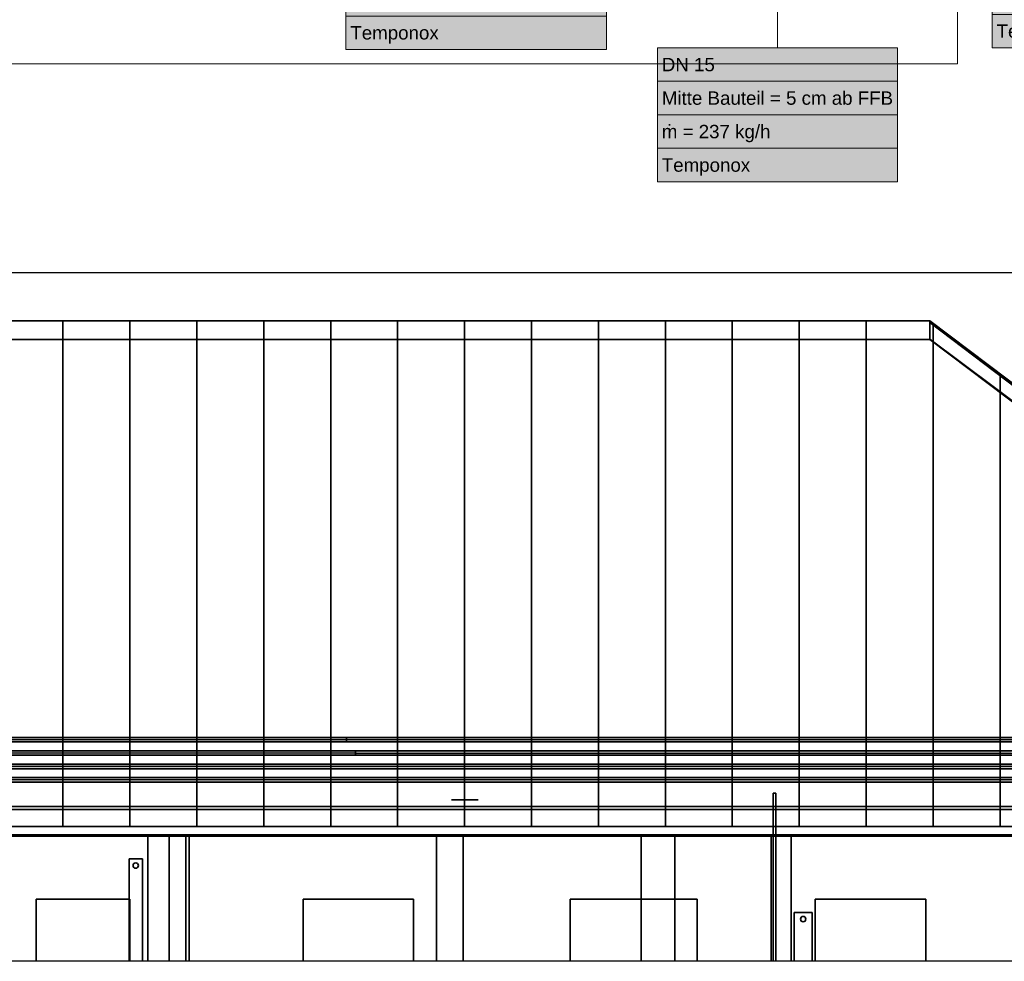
# Model space of a CAD drawing. Extents: x -133 to 627, y -127 to 467.
# Tile 43 of 80: x 218 to 365, y 14 to 154. Entities that reach past the tile are written whole.
import ezdxf
from ezdxf.lldxf.tags import DXFTag

# ---------------------------------------------------------------- set-up
doc = ezdxf.new("R2010")
doc.units = 0
doc.layers.get('0').update_dxf_attribs({"lineweight": 35})
doc.layers.add('5_OG-BESTAND', color=7, linetype='Continuous', lineweight=25)
doc.layers.add('_3d_View_', color=7, linetype='Continuous')
for name, color, linetype, lineweight, true_color in [('A_Aussenwand', 3, 'Continuous', 35, 0x00ff00), ('A_Aussenwand-A06HSTEANL', 3, 'Continuous', 35, 0x00ff00), ('A_Dach', 1, 'Continuous', 35, 0xff0000), ('A_Geschossdecke-A06HSTEENL', 7, 'Continuous', 35, 0x008080), ('A_Innenwand-A06HSTECNL', 7, 'Continuous', 35, 0x80ff80), ('A_Tuer_3D', 9, 'Continuous', 18, 0x808080), ('A_Vorwand', 1, 'Continuous', 25, 0xff0000), ('A_Vorwand-A06HSTEDNL', 1, 'Continuous', 35, 0xff0000), ('H_Heizkoerper-A06HSTE3NL', 1, 'Continuous', 35, 0xff0000), ('H_Ruecklauf-A06HSTE5NL', 5, 'Continuous', 35, 0x0000ff), ('H_Ruecklauf_Beschriftung', 5, 'Continuous', 18, 0x0000ff), ('H_Vorlauf-A06HSTE4NL', 1, 'Continuous', 35, 0xff0000), ('H_Vorlauf_Beschriftung', 1, 'Continuous', 18, 0xff0000), ('Rohrleitung', 1, 'Continuous', 35, 0xff0000), ('Rohrleitung-A06HSTE6NL', 1, 'Continuous', 35, 0xff0000), ('Rohrleitung-Shading', 1, 'Continuous', 35, 0xff0000)]:
    doc.layers.add(name, color=color, linetype=linetype, lineweight=lineweight, true_color=true_color)
doc.styles.get("Standard").update_dxf_attribs({"font": 'arial.ttf'})
tags = doc.linetypes.add('PUNKT2_S9', pattern=[0.0005, 0, -0.0005]).pattern_tags.tags
tags[6:7] = [DXFTag(74, 4), DXFTag(75, 0), DXFTag(340, '0'), DXFTag(46, 1.0), DXFTag(50, 0.0), DXFTag(44, 0.0), DXFTag(45, 0.0)]
tags[4:5] = [DXFTag(74, 4), DXFTag(75, 0), DXFTag(340, '0'), DXFTag(46, 1.0), DXFTag(50, 0.0), DXFTag(44, 0.0), DXFTag(45, 0.0)]
tags = doc.linetypes.add('STRICHPUNKT2', pattern=[12.7, 6.35, -3.175, 0, -3.175]).pattern_tags.tags
tags[10:11] = [DXFTag(74, 4), DXFTag(75, 0), DXFTag(340, '0'), DXFTag(46, 0.0), DXFTag(50, 0.0), DXFTag(44, 0.0), DXFTag(45, 0.0)]
tags[8:9] = [DXFTag(74, 4), DXFTag(75, 0), DXFTag(340, '0'), DXFTag(46, 0.0), DXFTag(50, 0.0), DXFTag(44, 0.0), DXFTag(45, 0.0)]
tags[6:7] = [DXFTag(74, 4), DXFTag(75, 0), DXFTag(340, '0'), DXFTag(46, 0.0), DXFTag(50, 0.0), DXFTag(44, 0.0), DXFTag(45, 0.0)]
tags[4:5] = [DXFTag(74, 4), DXFTag(75, 0), DXFTag(340, '0'), DXFTag(46, 0.0), DXFTag(50, 0.0), DXFTag(44, 0.0), DXFTag(45, 0.0)]
tags = doc.linetypes.add('STRICHPUNKT2-A06HSTE7NL', pattern=[12.7, 6.35, -3.175, 0, -3.175]).pattern_tags.tags
tags[10:11] = [DXFTag(74, 4), DXFTag(75, 0), DXFTag(340, '0'), DXFTag(46, 0.0), DXFTag(50, 0.0), DXFTag(44, 0.0), DXFTag(45, 0.0)]
tags[8:9] = [DXFTag(74, 4), DXFTag(75, 0), DXFTag(340, '0'), DXFTag(46, 0.0), DXFTag(50, 0.0), DXFTag(44, 0.0), DXFTag(45, 0.0)]
tags[6:7] = [DXFTag(74, 4), DXFTag(75, 0), DXFTag(340, '0'), DXFTag(46, 0.0), DXFTag(50, 0.0), DXFTag(44, 0.0), DXFTag(45, 0.0)]
tags[4:5] = [DXFTag(74, 4), DXFTag(75, 0), DXFTag(340, '0'), DXFTag(46, 0.0), DXFTag(50, 0.0), DXFTag(44, 0.0), DXFTag(45, 0.0)]

# ---------------------------------------------------------------- blocks, each defined once
blk = doc.blocks.new('3D-Ansicht-A06HSS96NL', base_point=(136.76, 13.68))
at = {"layer": 'Rohrleitung-Shading', "color": 12, "true_color": 0xd90000}
for points in [[(203.58, 47.11), (203.24, 46.78), (242.02, 47.11), (241.2, 46.78)], [(241.2, 46.78), (266.94, 46.78), (242.02, 47.11), (266.94, 47.11)], [(266.94, 47.11), (266.94, 46.78), (341.47, 47.11), (341.18, 46.78)], [(341.47, 47.11), (341.18, 46.78), (343.34, 47.11), (343.15, 46.78)], [(343.34, 47.11), (343.15, 46.78), (346.84, 47.11), (346.78, 46.78)], [(346.84, 47.11), (346.78, 46.78), (351.74, 47.11), (351.8, 46.78)], [(351.74, 47.11), (351.8, 46.78), (357.69, 47.11), (357.87, 46.78)], [(357.69, 47.11), (357.87, 46.78), (364.3, 47.11), (364.59, 46.78)], [(364.59, 46.78), (366.79, 46.78), (364.3, 47.11), (366.79, 47.11)], [(203.24, 46.78), (203.58, 46.44), (241.2, 46.78), (242.02, 46.44)], [(242.02, 46.44), (266.94, 46.44), (241.2, 46.78), (266.94, 46.78)], [(266.94, 46.78), (266.94, 46.44), (341.18, 46.78), (341.27, 46.69)], [(341.27, 46.69), (266.94, 46.44), (341.56, 46.44)], [(341.18, 46.78), (341.27, 46.69), (343.15, 46.78), (343.26, 46.7)], [(343.26, 46.7), (341.27, 46.69), (343.6, 46.44), (341.56, 46.44)], [(343.15, 46.78), (343.26, 46.7), (346.78, 46.78), (346.87, 46.71)], [(343.6, 46.44), (347.25, 46.44), (343.26, 46.7), (346.87, 46.71)], [(346.78, 46.78), (346.87, 46.71), (351.8, 46.78), (351.87, 46.72)], [(346.87, 46.71), (347.25, 46.44), (351.87, 46.72), (352.27, 46.44)], [(351.8, 46.78), (351.87, 46.72), (357.87, 46.78), (357.91, 46.75)], [(351.87, 46.72), (352.27, 46.44), (357.91, 46.75), (358.32, 46.44)], [(357.87, 46.78), (357.91, 46.75), (364.59, 46.78), (364.6, 46.77)], [(357.91, 46.75), (358.32, 46.44), (364.6, 46.77), (364.97, 46.44)], [(364.6, 46.77), (366.79, 46.78), (364.59, 46.78)], [(364.6, 46.77), (364.7, 46.68), (366.79, 46.78), (366.83, 46.68)], [(364.7, 46.68), (364.97, 46.44), (366.83, 46.68), (366.94, 46.44)], [(237.67, 45.11), (201.78, 45.11), (236.86, 44.78), (201.44, 44.78)], [(236.86, 44.78), (201.44, 44.78), (237.67, 44.44), (201.78, 44.44)], [(268.3, 44.78), (268.3, 45.11), (236.86, 44.78), (237.67, 45.11)], [(268.3, 44.44), (268.3, 44.78), (237.67, 44.44), (236.86, 44.78)], [(268.3, 44.78), (339.64, 44.78), (268.3, 45.11), (339.93, 45.11)], [(268.3, 44.44), (340.02, 44.44), (268.3, 44.78), (339.64, 44.78)], [(339.93, 45.11), (339.64, 44.78), (342.43, 45.11), (342.25, 44.78)], [(339.64, 44.78), (340.02, 44.44), (342.25, 44.78), (342.69, 44.44)], [(342.43, 45.11), (342.25, 44.78), (346.63, 45.11), (346.57, 44.78)], [(342.25, 44.78), (342.69, 44.44), (346.57, 44.78), (347.04, 44.44)], [(346.63, 45.11), (346.57, 44.78), (352.23, 45.11), (352.29, 44.78)], [(346.57, 44.78), (347.04, 44.44), (352.29, 44.78), (352.77, 44.44)], [(352.23, 45.11), (352.29, 44.78), (358.86, 45.11), (359.04, 44.78)], [(352.29, 44.78), (352.77, 44.44), (359.04, 44.78), (359.49, 44.44)], [(358.86, 45.11), (359.04, 44.78), (366.06, 45.11), (366.35, 44.78)], [(359.04, 44.78), (359.49, 44.44), (366.35, 44.78), (366.73, 44.44)], [(227.47, 42.44), (227.47, 42.78), (199.67, 42.75), (200.12, 42.78)], [(227.47, 42.44), (199.67, 42.75), (199.98, 42.44)], [(227.47, 42.78), (232.59, 43.11), (200.12, 42.78), (200.12, 43.11)], [(232.51, 42.78), (233.32, 43.11), (227.47, 42.78), (232.59, 43.11)], [(233.32, 42.44), (232.51, 42.78), (227.47, 42.44), (227.47, 42.78)], [(233.32, 43.11), (232.51, 42.78), (369.27, 43.11), (369.33, 42.78)], [(232.51, 42.78), (233.32, 42.44), (369.33, 42.78), (369.34, 42.77)], [(369.34, 42.77), (233.32, 42.44), (369.67, 42.71), (369.67, 42.44)], [(228.17, 40.78), (228.98, 41.11), (198.6, 40.78), (203.72, 41.11)], [(228.17, 40.78), (198.6, 40.78), (228.98, 40.44), (198.6, 40.44)], [(228.17, 40.78), (370.48, 40.78), (228.98, 41.11), (370.48, 40.78)], [(371.03, 40.44), (228.17, 40.78), (228.98, 40.44)], [(371.03, 40.44), (371.03, 40.59), (228.17, 40.78), (370.48, 40.78)], [(228.98, 41.11), (370.48, 40.78), (370.37, 41.11)]]:
    blk.add_solid(points, dxfattribs=at)
blk = doc.blocks.new('Referenz-A06HSSHCNL', base_point=(-102.58, -104.98))
at = {"layer": '5_OG-BESTAND', "color": 0, "linetype": 'PUNKT2_S9', "lineweight": 13, "ltscale": 0.13}
for p, q in [((358.26, 393.64), (358.26, 147.71)), ((358.26, 147.71), (-38.34, 147.71))]:
    blk.add_line(p, q, dxfattribs=at)
blk = doc.blocks.new('Bauteilbeschriftung-A06HST9LNL', base_point=(313.41, 130.09))
at = {"color": 0, "linetype": 'ByBlock', "lineweight": -2, "ltscale": 0.18}
blk.add_line((331.33, 150.09), (331.33, 173.22), dxfattribs=at)
at = {"color": 0, "lineweight": -2}
for p, q in [((313.41, 150.09), (349.26, 150.09)), ((313.41, 130.09), (313.41, 150.09)), ((349.26, 150.09), (349.26, 130.09)), ((313.41, 145.09), (349.26, 145.09)), ((313.41, 140.09), (349.26, 140.09)), ((313.41, 135.09), (349.26, 135.09)), ((349.26, 130.09), (313.41, 130.09))]:
    blk.add_line(p, q, dxfattribs=at)
at = {"color": 7, "linetype": 'ByBlock', "lineweight": -2, "ltscale": 0.18, "true_color": 0xffffff}
for points in [[(313.41, 130.09), (349.26, 130.09), (313.41, 150.09)], [(349.26, 130.09), (313.41, 150.09), (349.26, 150.09)]]:
    blk.add_solid(points, dxfattribs=at)
at = {"color": 0, "linetype": 'ByBlock', "lineweight": -2, "ltscale": 0.18, "char_height": 2, "attachment_point": 1}
for s, insert in [('{\\fArial;DN 15}', (314.07, 148.59)), ('{\\fArial;Mitte Bauteil = 5 cm ab FFB}', (314.07, 143.59)), ('{\\fArial;ṁ = 237 kg/h}', (314.07, 138.59)), ('{\\fArial;Temponox }', (314.07, 133.59))]:
    blk.add_mtext(s, dxfattribs=dict(at, insert=insert))
blk = doc.blocks.new('Bauteilbeschriftung-A06HSTARNL', base_point=(333.03, 150.09))
at = {"color": 0, "linetype": 'ByBlock', "lineweight": -2, "ltscale": 0.18}
blk.add_line((363.42, 170.09), (333.03, 170.09), dxfattribs=at)
at = {"color": 0, "lineweight": -2}
for p, q in [((363.42, 170.09), (400.83, 170.09)), ((363.42, 150.09), (363.42, 170.09)), ((400.83, 170.09), (400.83, 150.09)), ((363.42, 165.09), (400.83, 165.09)), ((363.42, 160.09), (400.83, 160.09)), ((363.42, 155.09), (400.83, 155.09)), ((400.83, 150.09), (363.42, 150.09))]:
    blk.add_line(p, q, dxfattribs=at)
at = {"color": 7, "linetype": 'ByBlock', "lineweight": -2, "ltscale": 0.18, "true_color": 0xffffff}
for points in [[(363.42, 150.09), (400.83, 150.09), (363.42, 170.09)], [(400.83, 150.09), (363.42, 170.09), (400.83, 170.09)]]:
    blk.add_solid(points, dxfattribs=at)
at = {"color": 0, "linetype": 'ByBlock', "lineweight": -2, "ltscale": 0.18, "char_height": 2, "attachment_point": 1}
for s, insert in [('{\\fArial;DN 15}', (364.08, 168.59)), ('{\\fArial;Mitte Bauteil = 10 cm ab FFB}', (364.08, 163.59)), ('{\\fArial;ṁ = 237 kg/h}', (364.08, 158.59)), ('{\\fArial;Temponox }', (364.08, 153.59))]:
    blk.add_mtext(s, dxfattribs=dict(at, insert=insert))
blk = doc.blocks.new('Bauteilbeschriftung-A06HSTB3NL', base_point=(266.87, 149.84))
at = {"color": 0, "lineweight": -2}
for p, q in [((266.87, 169.84), (305.83, 169.84)), ((266.87, 149.84), (266.87, 169.84)), ((305.83, 169.84), (305.83, 149.84)), ((266.87, 164.84), (305.83, 164.84)), ((266.87, 159.84), (305.83, 159.84)), ((266.87, 154.84), (305.83, 154.84)), ((305.83, 149.84), (266.87, 149.84))]:
    blk.add_line(p, q, dxfattribs=at)
at = {"color": 0, "linetype": 'ByBlock', "lineweight": -2, "ltscale": 0.18}
blk.add_line((305.83, 169.84), (329.33, 169.84), dxfattribs=at)
at = {"color": 7, "linetype": 'ByBlock', "lineweight": -2, "ltscale": 0.18, "true_color": 0xffffff}
for points in [[(266.87, 149.84), (305.83, 149.84), (266.87, 169.84)], [(305.83, 149.84), (266.87, 169.84), (305.83, 169.84)]]:
    blk.add_solid(points, dxfattribs=at)
at = {"color": 0, "linetype": 'ByBlock', "lineweight": -2, "ltscale": 0.18, "char_height": 2, "attachment_point": 1}
for s, insert in [('{\\fArial;DN 25}', (267.54, 168.34)), ('{\\fArial;Mitte Bauteil = 330 cm ab FFB}', (267.54, 163.34)), ('{\\fArial;ṁ = 639.03 kg/h}', (267.54, 158.34)), ('{\\fArial;Temponox }', (267.54, 153.34))]:
    blk.add_mtext(s, dxfattribs=dict(at, insert=insert))
blk = doc.blocks.new('Referenz-A06HSTE8NL', base_point=(136.76, 13.68))
at = {"color": 7, "linetype": 'Continuous', "lineweight": 35, "ltscale": 0.35}
for p, q in [((330.72, 38.78), (330.72, 13.68)), ((330.84, 38.78), (330.72, 38.78)), ((331, 38.78), (330.84, 38.78)), ((331.12, 38.78), (331, 38.78)), ((331.12, 13.68), (331.12, 38.78))]:
    blk.add_line(p, q, dxfattribs=at)
at = {"layer": 'A_Vorwand', "linetype": 'ByBlock', "lineweight": -2, "ltscale": 0.25}
for p, q in [((136.76, 56.78), (184.08, 56.78)), ((136.76, 56.78), (184.08, 56.78)), ((184.08, 56.78), (184.08, 13.68)), ((184.08, 56.78), (184.08, 13.68)), ((184.08, 56.78), (184.08, 56.78))]:
    blk.add_line(p, q, dxfattribs=at)
at = {"layer": 'H_Heizkoerper-A06HSTE3NL', "linetype": 'Continuous', "ltscale": 0.35}
for p, q in [((234.47, 28.98), (234.47, 28.98)), ((236.47, 28.98), (234.47, 28.98)), ((234.47, 28.98), (234.47, 13.68)), ((236.47, 28.98), (234.47, 28.98)), ((234.47, 28.98), (234.47, 13.68)), ((236.47, 28.98), (236.47, 28.98)), ((236.47, 13.68), (236.47, 28.98)), ((236.47, 13.68), (236.47, 28.98)), ((333.83, 20.98), (333.83, 20.98)), ((333.83, 13.68), (333.83, 20.98)), ((333.83, 20.98), (336.55, 20.98)), ((333.83, 13.68), (333.83, 20.98)), ((333.83, 20.98), (336.55, 20.98)), ((336.55, 20.98), (336.55, 20.98)), ((336.55, 20.98), (336.55, 13.68)), ((336.55, 20.98), (336.55, 13.68))]:
    blk.add_line(p, q, dxfattribs=at)
at = {"layer": 'H_Ruecklauf-A06HSTE5NL'}
for p, q in [((197.26, 37.78), (197.26, 13.68)), ((197.26, 37.78), (197.6, 37.78)), ((197.6, 37.78), (198.09, 37.78)), ((198.09, 37.78), (198.42, 37.78)), ((198.42, 13.68), (198.42, 37.78)), ((284.63, 37.78), (286.63, 37.78))]:
    blk.add_line(p, q, dxfattribs=at)
at = {"layer": 'H_Ruecklauf-A06HSTE5NL', "linetype": 'Continuous', "ltscale": 0.35}
blk.add_line((197.84, 13.68), (197.84, 37.78), dxfattribs=at)
blk.add_line((197.84, 13.68), (197.84, 37.78), dxfattribs=at)
at = {"layer": 'H_Vorlauf-A06HSTE4NL'}
for p, q in [((197.26, 37.78), (197.26, 13.68)), ((197.26, 37.78), (197.6, 37.78)), ((197.6, 37.78), (198.09, 37.78)), ((198.09, 37.78), (198.42, 37.78)), ((198.42, 13.68), (198.42, 37.78)), ((282.63, 37.78), (284.63, 37.78))]:
    blk.add_line(p, q, dxfattribs=at)
at = {"layer": 'H_Vorlauf-A06HSTE4NL', "linetype": 'Continuous', "ltscale": 0.35}
blk.add_line((197.84, 13.68), (197.84, 37.78), dxfattribs=at)
blk.add_line((197.84, 13.68), (197.84, 37.78), dxfattribs=at)
for centre in [(235.47, 27.98), (235.47, 27.98), (335.19, 19.98), (335.19, 19.98)]:
    blk.add_circle(centre, 0.4, dxfattribs=at)
at = {"layer": 'Rohrleitung-A06HSTE6NL', "linetype": 'Continuous', "ltscale": 0.35}
for p, q in [((197.51, 36.78), (197.51, 13.68)), ((197.51, 36.78), (197.71, 36.78)), ((197.51, 36.78), (197.51, 13.68)), ((197.51, 36.78), (197.71, 36.78)), ((197.51, 36.78), (197.51, 13.68)), ((197.51, 36.78), (197.71, 36.78)), ((197.51, 36.78), (197.51, 13.68)), ((197.51, 36.78), (197.71, 36.78)), ((197.71, 36.78), (197.98, 36.78)), ((197.71, 36.78), (197.98, 36.78)), ((197.71, 36.78), (197.98, 36.78)), ((197.71, 36.78), (197.98, 36.78)), ((197.98, 36.78), (198.18, 36.78)), ((197.98, 36.78), (198.18, 36.78)), ((197.98, 36.78), (198.18, 36.78)), ((197.98, 36.78), (198.18, 36.78)), ((198.18, 13.68), (198.18, 36.78)), ((198.18, 13.68), (198.18, 36.78)), ((198.18, 13.68), (198.18, 36.78)), ((198.18, 13.68), (198.18, 36.78))]:
    blk.add_line(p, q, dxfattribs=at)
at = {"layer": 'Rohrleitung-A06HSTE6NL', "linetype": 'STRICHPUNKT2-A06HSTE7NL', "lineweight": -2, "ltscale": 0.25}
blk.add_line((197.84, 36.78), (197.84, 13.68), dxfattribs=at)
blk.add_line((197.84, 36.78), (197.84, 13.68), dxfattribs=at)
blk.add_line((197.84, 36.78), (197.84, 13.68), dxfattribs=at)
blk.add_line((197.84, 36.78), (197.84, 13.68), dxfattribs=at)
blk = doc.blocks.new('Referenz-A06HSTEFNL', base_point=(136.76, 13.68))
at = {"layer": 'A_Aussenwand-A06HSTEANL', "color": 0, "linetype": 'ByBlock', "ltscale": 0.35}
for p, q in [((311, 32.58), (196.34, 32.58)), ((311, 32.58), (196.34, 32.58)), ((397.03, 32.58), (311, 32.58)), ((311, 32.58), (311, 13.68)), ((390.94, 32.58), (311, 32.58)), ((311, 32.58), (311, 13.68)), ((311, 32.58), (311, 32.58)), ((311, 13.68), (311, 32.58)), ((311, 13.68), (311, 32.58)), ((311, 32.58), (311, 32.58))]:
    blk.add_line(p, q, dxfattribs=at)
at = {"layer": 'A_Geschossdecke-A06HSTEENL', "color": 0, "linetype": 'ByBlock', "ltscale": 0.35}
for p, q in [((396.98, 36.78), (196.34, 36.78)), ((396.98, 32.58), (196.34, 32.58))]:
    blk.add_line(p, q, dxfattribs=at)
at = {"layer": 'A_Innenwand-A06HSTECNL', "color": 0, "linetype": 'ByBlock', "ltscale": 0.35}
for p, q in [((220.59, 32.58), (196.33, 32.58)), ((220.59, 32.58), (196.33, 32.58)), ((234.59, 32.58), (220.59, 32.58)), ((234.59, 32.58), (220.59, 32.58)), ((237.26, 32.58), (234.59, 32.58)), ((237.26, 32.58), (234.59, 32.58)), ((237.26, 13.68), (237.26, 32.58)), ((237.26, 32.58), (237.26, 32.58)), ((237.26, 32.58), (237.26, 13.68)), ((240.46, 32.58), (237.26, 32.58)), ((260.47, 32.58), (237.26, 32.58)), ((237.26, 32.58), (237.26, 13.68)), ((237.26, 13.68), (237.26, 32.58)), ((237.26, 13.68), (237.26, 32.58)), ((240.46, 13.68), (240.46, 32.58)), ((240.46, 32.58), (240.46, 32.58)), ((240.46, 32.58), (240.46, 13.68)), ((260.47, 32.58), (240.46, 32.58)), ((240.46, 32.58), (240.46, 13.68)), ((276.97, 32.58), (260.47, 32.58)), ((276.97, 32.58), (260.47, 32.58)), ((300.36, 32.58), (276.97, 32.58)), ((300.36, 32.58), (276.97, 32.58)), ((333.4, 32.58), (280.4, 32.58)), ((280.4, 32.58), (280.4, 13.68)), ((280.4, 13.68), (280.4, 32.58)), ((280.4, 32.58), (280.4, 32.58)), ((280.4, 32.58), (280.4, 13.68)), ((280.4, 32.58), (284.4, 32.58)), ((330.4, 32.58), (284.4, 32.58)), ((284.4, 32.58), (284.4, 13.68)), ((284.4, 13.68), (284.4, 32.58)), ((284.4, 32.58), (284.4, 32.58)), ((284.4, 32.58), (284.4, 13.68)), ((319.36, 32.58), (300.36, 32.58)), ((319.36, 32.58), (300.36, 32.58)), ((311, 13.68), (311, 32.58)), ((311, 32.58), (311, 32.58)), ((311, 32.58), (311, 13.68)), ((316, 13.68), (316, 32.58)), ((316, 32.58), (316, 32.58)), ((316, 32.58), (316, 13.68)), ((337, 32.58), (319.36, 32.58)), ((337, 32.58), (319.36, 32.58)), ((330.4, 13.68), (330.4, 32.58)), ((330.4, 13.68), (330.4, 32.58)), ((330.4, 32.58), (330.4, 32.58)), ((330.4, 32.58), (330.4, 13.68)), ((333.4, 13.68), (333.4, 32.58)), ((333.4, 13.68), (333.4, 32.58)), ((333.4, 32.58), (333.4, 32.58)), ((333.4, 32.58), (333.4, 13.68)), ((353.5, 32.58), (337, 32.58)), ((353.5, 32.58), (337, 32.58)), ((392.04, 32.58), (353.5, 32.58)), ((391.97, 32.58), (353.5, 32.58)), ((234.59, 22.98), (220.59, 22.98)), ((220.59, 22.98), (234.59, 22.98)), ((220.59, 22.98), (220.59, 13.68)), ((220.59, 13.68), (220.59, 22.98)), ((220.59, 22.98), (220.59, 22.98)), ((234.59, 13.68), (234.59, 22.98)), ((234.59, 22.98), (234.59, 13.68)), ((234.59, 22.98), (234.59, 22.98)), ((276.97, 22.98), (260.47, 22.98)), ((260.47, 22.98), (276.97, 22.98)), ((260.47, 22.98), (260.47, 13.68)), ((260.47, 13.68), (260.47, 22.98)), ((260.47, 22.98), (260.47, 22.98)), ((276.97, 13.68), (276.97, 22.98)), ((276.97, 22.98), (276.97, 13.68)), ((276.97, 22.98), (276.97, 22.98)), ((319.36, 22.98), (300.36, 22.98)), ((300.36, 22.98), (319.36, 22.98)), ((300.36, 22.98), (300.36, 13.68)), ((300.36, 13.68), (300.36, 22.98)), ((300.36, 22.98), (300.36, 22.98)), ((319.36, 13.68), (319.36, 22.98)), ((319.36, 22.98), (319.36, 13.68)), ((319.36, 22.98), (319.36, 22.98)), ((353.5, 22.98), (337, 22.98)), ((337, 22.98), (353.5, 22.98)), ((337, 22.98), (337, 13.68)), ((337, 13.68), (337, 22.98)), ((337, 22.98), (337, 22.98)), ((353.5, 13.68), (353.5, 22.98)), ((353.5, 22.98), (353.5, 13.68)), ((353.5, 22.98), (353.5, 22.98))]:
    blk.add_line(p, q, dxfattribs=at)
at = {"layer": 'A_Tuer_3D', "color": 0, "linetype": 'Continuous', "ltscale": 0.18}
for p, q in [((220.59, 13.68), (220.59, 22.98)), ((220.59, 22.98), (234.59, 22.98)), ((234.59, 22.98), (234.59, 13.68)), ((260.47, 13.68), (260.47, 22.98)), ((260.47, 22.98), (276.97, 22.98)), ((276.97, 22.98), (276.97, 13.68)), ((300.36, 13.68), (300.36, 22.98)), ((300.36, 22.98), (319.36, 22.98)), ((319.36, 22.98), (319.36, 13.68)), ((353.5, 22.98), (337, 22.98)), ((337, 22.98), (337, 13.68)), ((353.5, 13.68), (353.5, 22.98))]:
    blk.add_line(p, q, dxfattribs=at)
at = {"layer": 'A_Vorwand-A06HSTEDNL', "color": 0, "linetype": 'ByBlock', "ltscale": 0.35}
for p, q in [((242.96, 13.68), (242.96, 32.58)), ((242.96, 32.58), (242.96, 32.58)), ((242.96, 32.58), (242.96, 13.68)), ((242.96, 13.68), (242.96, 32.58)), ((242.96, 32.58), (242.96, 32.58)), ((242.96, 32.58), (242.96, 13.68)), ((243.46, 32.58), (242.96, 32.58)), ((243.46, 13.68), (243.46, 32.58)), ((243.46, 32.58), (243.46, 32.58)), ((243.46, 32.58), (243.46, 13.68)), ((243.46, 13.68), (243.46, 32.58)), ((243.46, 32.58), (243.46, 32.58)), ((243.46, 32.58), (243.46, 13.68))]:
    blk.add_line(p, q, dxfattribs=at)
blk = doc.blocks.new('Referenz-A06HSTEJNL', base_point=(136.76, 32.38))
at = {"layer": 'A_Aussenwand', "color": 0, "linetype": 'ByBlock', "ltscale": 0.35}
for p, q in [((195.74, 41.11), (396.6, 41.11)), ((397.04, 36.78), (195.74, 36.78)), ((396.6, 36.78), (195.74, 36.78)), ((195.74, 36.37), (397.04, 36.37))]:
    blk.add_line(p, q, dxfattribs=at)
at = {"layer": 'A_Dach', "color": 0, "linetype": 'ByBlock', "ltscale": 0.35}
for p, q in [((354.1, 109.33), (196.18, 109.33)), ((354.1, 109.33), (196.18, 109.33)), ((196.18, 109.33), (354.1, 109.33)), ((196.18, 109.33), (354.1, 109.33)), ((224.6, 109.33), (224.6, 75.75)), ((224.6, 109.33), (224.6, 33.8)), ((234.6, 109.33), (234.6, 75.75)), ((234.6, 109.33), (234.6, 33.8)), ((244.6, 109.33), (244.6, 75.75)), ((244.6, 109.33), (244.6, 33.8)), ((254.6, 109.33), (254.6, 75.75)), ((254.6, 109.33), (254.6, 33.8)), ((264.6, 109.33), (264.6, 75.75)), ((264.6, 109.33), (264.6, 33.8)), ((274.6, 109.33), (274.6, 75.75)), ((274.6, 109.33), (274.6, 33.8)), ((284.6, 109.33), (284.6, 75.75)), ((284.6, 109.33), (284.6, 33.8)), ((294.6, 109.33), (294.6, 75.75)), ((294.6, 109.33), (294.6, 33.8)), ((304.6, 109.33), (304.6, 75.75)), ((304.6, 109.33), (304.6, 33.8)), ((314.6, 109.33), (314.6, 75.75)), ((314.6, 109.33), (314.6, 33.8)), ((324.6, 109.33), (324.6, 75.75)), ((324.6, 109.33), (324.6, 33.8)), ((334.6, 109.33), (334.6, 75.75)), ((334.6, 109.33), (334.6, 33.8)), ((344.6, 109.33), (344.6, 75.75)), ((344.6, 109.33), (344.6, 33.8)), ((398.62, 75.75), (354.1, 109.33)), ((354.1, 106.52), (354.1, 109.33)), ((398.62, 75.75), (354.1, 109.33)), ((354.1, 109.33), (354.1, 106.52)), ((354.1, 106.52), (354.1, 109.33)), ((354.1, 109.33), (401.26, 73.76)), ((354.1, 106.52), (354.1, 109.33)), ((354.1, 109.33), (354.1, 106.52)), ((354.1, 106.52), (354.1, 109.33)), ((354.1, 109.33), (401.26, 73.76)), ((354.1, 109.08), (398.62, 75.75)), ((402.46, 72.37), (354.1, 109.08)), ((354.1, 106.58), (354.1, 109.08)), ((354.1, 106.58), (354.1, 109.08)), ((354.1, 109.08), (398.62, 75.75)), ((402.46, 72.37), (354.1, 109.08)), ((354.1, 109.08), (354.1, 106.58)), ((402.79, 72.37), (354.14, 109.05)), ((354.6, 108.95), (354.6, 75.75)), ((354.6, 108.95), (354.6, 33.8)), ((354.1, 106.52), (196.18, 106.52)), ((196.18, 106.52), (354.1, 106.52)), ((196.18, 106.52), (354.1, 106.52)), ((354.1, 106.52), (196.18, 106.52)), ((354.1, 106.58), (398.62, 73.24)), ((401.26, 70.78), (354.1, 106.58)), ((398.62, 73.24), (354.1, 106.58)), ((354.1, 106.58), (401.26, 70.78)), ((398.62, 72.94), (354.1, 106.52)), ((354.1, 106.52), (398.62, 72.94)), ((354.1, 106.52), (401.26, 70.95)), ((401.26, 70.95), (354.1, 106.52)), ((364.6, 101.41), (364.6, 75.75)), ((364.6, 101.41), (364.6, 33.8)), ((401.63, 33.8), (196.18, 33.8)), ((401.63, 33.8), (196.18, 33.8)), ((401.61, 32.38), (196.18, 32.38)), ((196.18, 32.38), (401.61, 32.38))]:
    blk.add_line(p, q, dxfattribs=at)
blk = doc.blocks.new('Stahlrohr nach DIN 2448-A06HSTX7NL', base_point=(198.6, 40.44))
at = {"color": 0, "linetype": 'ByBlock', "lineweight": -2, "ltscale": 0.35}
for p, q in [((371.03, 41.11), (198.6, 41.11)), ((198.6, 41.11), (198.6, 40.91)), ((198.6, 40.91), (198.6, 40.64)), ((198.6, 40.64), (198.6, 40.44)), ((198.6, 40.44), (371.03, 40.44)), ((371.03, 41.11), (371.03, 40.91)), ((371.03, 40.91), (371.03, 40.64)), ((371.03, 40.64), (371.03, 40.44))]:
    blk.add_line(p, q, dxfattribs=at)
at = {"color": 0, "linetype": 'STRICHPUNKT2', "lineweight": 25, "ltscale": 0.25}
blk.add_line((371.03, 40.78), (198.6, 40.78), dxfattribs=at)
blk = doc.blocks.new('Stahlrohr nach DIN 2448-A06HSTX9NL', base_point=(198.6, 42.44))
at = {"color": 0, "linetype": 'ByBlock', "lineweight": -2, "ltscale": 0.35}
for p, q in [((369.67, 43.11), (198.6, 43.11)), ((198.6, 43.11), (198.6, 42.91)), ((198.6, 42.91), (198.6, 42.64)), ((369.67, 43.11), (369.67, 42.91)), ((369.67, 42.91), (369.67, 42.64)), ((198.6, 42.64), (198.6, 42.44)), ((198.6, 42.44), (369.67, 42.44)), ((369.67, 42.64), (369.67, 42.44))]:
    blk.add_line(p, q, dxfattribs=at)
at = {"color": 0, "linetype": 'STRICHPUNKT2', "lineweight": 25, "ltscale": 0.25}
blk.add_line((369.67, 42.78), (198.6, 42.78), dxfattribs=at)
blk = doc.blocks.new('Stahlrohr nach DIN 2448-A06HSTXBNL', base_point=(266.94, 46.44))
at = {"color": 0, "linetype": 'ByBlock', "lineweight": -2, "ltscale": 0.35}
for p, q in [((366.94, 47.11), (266.94, 47.11)), ((266.94, 46.91), (266.94, 47.11)), ((366.94, 46.91), (366.94, 47.11)), ((266.94, 46.64), (266.94, 46.91)), ((266.94, 46.44), (266.94, 46.64)), ((266.94, 46.44), (366.94, 46.44)), ((366.94, 46.64), (366.94, 46.91)), ((366.94, 46.44), (366.94, 46.64))]:
    blk.add_line(p, q, dxfattribs=at)
at = {"color": 0, "linetype": 'STRICHPUNKT2', "lineweight": 25, "ltscale": 0.25}
blk.add_line((266.94, 46.78), (366.94, 46.78), dxfattribs=at)
blk = doc.blocks.new('Stahlrohr nach DIN 2448-A06HSTXDNL', base_point=(268.3, 44.44))
at = {"color": 0, "linetype": 'ByBlock', "lineweight": -2, "ltscale": 0.35}
for p, q in [((368.3, 45.11), (268.3, 45.11)), ((268.3, 44.91), (268.3, 45.11)), ((268.3, 44.64), (268.3, 44.91)), ((268.3, 44.44), (268.3, 44.64)), ((268.3, 44.44), (368.3, 44.44)), ((368.3, 44.91), (368.3, 45.11)), ((368.3, 44.64), (368.3, 44.91)), ((368.3, 44.44), (368.3, 44.64))]:
    blk.add_line(p, q, dxfattribs=at)
at = {"color": 0, "linetype": 'STRICHPUNKT2', "lineweight": 25, "ltscale": 0.25}
blk.add_line((268.3, 44.78), (368.3, 44.78), dxfattribs=at)
blk = doc.blocks.new('Stahlrohr nach DIN 2448-A06HSTXFNL', base_point=(198.6, 44.44))
at = {"color": 0, "linetype": 'ByBlock', "lineweight": -2, "ltscale": 0.35}
for p, q in [((268.3, 45.11), (198.6, 45.11)), ((198.6, 45.11), (198.6, 44.91)), ((198.6, 44.91), (198.6, 44.64)), ((198.6, 44.64), (198.6, 44.44)), ((198.6, 44.44), (268.3, 44.44)), ((268.3, 45.11), (268.3, 44.91)), ((268.3, 44.91), (268.3, 44.64)), ((268.3, 44.64), (268.3, 44.44))]:
    blk.add_line(p, q, dxfattribs=at)
at = {"color": 0, "linetype": 'STRICHPUNKT2', "lineweight": 25, "ltscale": 0.25}
blk.add_line((268.3, 44.78), (198.6, 44.78), dxfattribs=at)
blk = doc.blocks.new('Stahlrohr nach DIN 2448-A06HSTXHNL', base_point=(198.6, 46.44))
at = {"color": 0, "linetype": 'ByBlock', "lineweight": -2, "ltscale": 0.35}
for p, q in [((266.94, 47.11), (198.6, 47.11)), ((198.6, 46.91), (198.6, 47.11)), ((266.94, 46.91), (266.94, 47.11)), ((198.6, 46.64), (198.6, 46.91)), ((198.6, 46.44), (198.6, 46.64)), ((198.6, 46.44), (266.94, 46.44)), ((266.94, 46.64), (266.94, 46.91)), ((266.94, 46.44), (266.94, 46.64))]:
    blk.add_line(p, q, dxfattribs=at)
at = {"color": 0, "linetype": 'STRICHPUNKT2', "lineweight": 25, "ltscale": 0.25}
blk.add_line((198.6, 46.78), (266.94, 46.78), dxfattribs=at)
blk = doc.blocks.new('3D-Ansicht-Rahmen-A06HSTZ4NL', base_point=(136.76, 13.68))
at = {"color": 0, "linetype": 'ByBlock', "lineweight": -2, "ltscale": 0.25}
for p, q in [((136.76, 116.55), (428.43, 116.55)), ((428.43, 13.68), (136.76, 13.68))]:
    blk.add_line(p, q, dxfattribs=at)

msp = doc.modelspace()

# ---------------------------------------------------------------- block references
at = {"color": 251, "lineweight": 25, "ltscale": 0.25, "true_color": 0x585858}
for name, p in [('Referenz-A06HSSHCNL', (-102.58, -104.98)), ('Referenz-A06HSTEJNL', (136.76, 32.38)), ('Referenz-A06HSTEFNL', (136.76, 13.68)), ('Referenz-A06HSTE8NL', (136.76, 13.68))]:
    msp.add_blockref(name, p, dxfattribs=at)
msp.add_blockref('3D-Ansicht-A06HSS96NL', (136.76, 13.68))
at = {"layer": '_3d_View_', "color": 7, "linetype": 'Continuous', "lineweight": 25}
msp.add_blockref('3D-Ansicht-Rahmen-A06HSTZ4NL', (136.76, 13.68), dxfattribs=at)
at = {"layer": 'H_Ruecklauf_Beschriftung', "ltscale": 0.18}
msp.add_blockref('Bauteilbeschriftung-A06HST9LNL', (313.41, 130.09), dxfattribs=at)
at = {"layer": 'H_Vorlauf_Beschriftung', "ltscale": 0.18}
for name, p in [('Bauteilbeschriftung-A06HSTB3NL', (266.87, 149.84)), ('Bauteilbeschriftung-A06HSTARNL', (333.03, 150.09))]:
    msp.add_blockref(name, p, dxfattribs=at)
at = {"layer": 'Rohrleitung', "ltscale": 0.35}
for name, p in [('Stahlrohr nach DIN 2448-A06HSTXHNL', (198.6, 46.44)), ('Stahlrohr nach DIN 2448-A06HSTXBNL', (266.94, 46.44)), ('Stahlrohr nach DIN 2448-A06HSTXFNL', (198.6, 44.44)), ('Stahlrohr nach DIN 2448-A06HSTXDNL', (268.3, 44.44)), ('Stahlrohr nach DIN 2448-A06HSTX9NL', (198.6, 42.44)), ('Stahlrohr nach DIN 2448-A06HSTX7NL', (198.6, 40.44))]:
    msp.add_blockref(name, p, dxfattribs=at)

doc.saveas('drawing.dxf')
